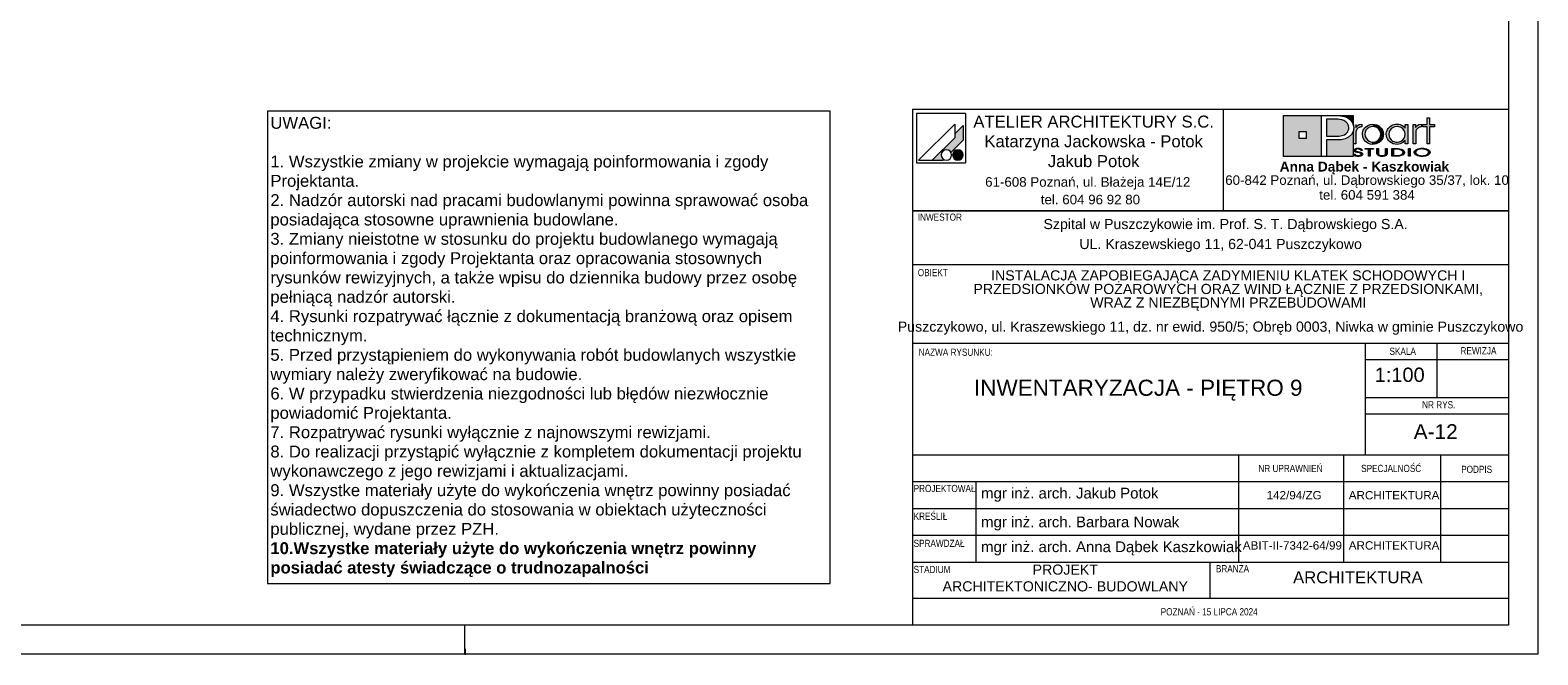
# Paper-space layout 'A-12 INWENTARYZACJA - PIĘTRO 9' of a CAD drawing. Header units: millimetres. Extents: x 0 to 420, y 0 to 297.
# Tile 6 of 10: x 167 to 420, y 0 to 105. Entities that reach past the tile are written whole.
import ezdxf
from ezdxf.xclip import XClip

# ---------------------------------------------------------------- set-up
doc = ezdxf.new("R2010")
doc.units = ezdxf.units.MM
doc.header["$MEASUREMENT"] = 0
doc.header["$XCLIPFRAME"] = 0
doc.layers.add('0_Nr_pióra__2', color=8, linetype='Continuous', lineweight=13)
doc.layers.add('A_Arkusz_Nr_pióra__1', color=7, linetype='Continuous', lineweight=20)
for name, color, linetype, lineweight, true_color in [('0_Nr_pióra__249', 7, 'Continuous', 5, 0x191919), ('A_Arkusz_Nr_pióra__19', 7, 'Continuous', 5, 0x191919), ('A_Arkusz_Nr_pióra__237', 7, 'Continuous', 5, 0x343434), ('A_Arkusz_Nr_pióra__255', 7, 'Continuous', 15, 0x242424)]:
    doc.layers.add(name, color=color, linetype=linetype, lineweight=lineweight, true_color=true_color)
doc.styles.add('STYL_AUTOMATYCZNY_1', font='arial.ttf')
doc.styles.add('STYL_AUTOMATYCZNY_2', font='ARIALN.TTF')
doc.styles.add('STYL_AUTOMATYCZNY_3', font='arial.ttf')

# ---------------------------------------------------------------- blocks, each defined once
blk = doc.blocks.new('Rysunek_3_3', base_point=(-2055.04, -490.62))
at = {"layer": '0_Nr_pióra__2', "color": 8, "linetype": 'Continuous', "lineweight": 13}
for p, q in [((301.32, 91.08), (206.89, 91.08)), ((206.89, 91.08), (206.89, 11.89)), ((301.32, 11.89), (301.32, 91.08)), ((206.89, 11.89), (301.32, 11.89))]:
    blk.add_line(p, q, dxfattribs=at)
at = {"layer": '0_Nr_pióra__2', "color": 8, "linetype": 'Continuous', "lineweight": 13, "insert": (207.39, 90.12), "char_height": 2, "width": 93.4245, "attachment_point": 1, "line_spacing_factor": 0.972584, "style": 'STYL_AUTOMATYCZNY_1'}
blk.add_mtext('\\A1;{\\pql;\\fArial|b0|i0|c238|p0;\\W1.000000;UWAGI:\\P\\pql;\\fArial|b0|i0|c238|p0;\\W1.000000;\\P\\pql;\\fArial|b0|i0|c238|p0;\\W1.000000;1. Wszystkie zmiany w projekcie wymagają poinformowania i zgody Projektanta.\\P\\pql;\\fArial|b0|i0|c238|p0;\\W1.000000;2. Nadzór autorski nad pracami budowlanymi powinna sprawować osoba posiadająca stosowne uprawnienia budowlane.\\P\\pql;\\fArial|b0|i0|c238|p0;\\W1.000000;3. Zmiany nieistotne w stosunku do projektu budowlanego wymagają poinformowania i zgody Projektanta oraz opracowania stosownych rysunków rewizyjnych, a także wpisu do dziennika budowy przez osobę pełniącą nadzór autorski.\\P\\pql;\\fArial|b0|i0|c238|p0;\\W1.000000;4. Rysunki rozpatrywać łącznie z dokumentacją branżową oraz opisem technicznym.\\P\\pql;\\pt3.76365;\\fArial|b0|i0|c238|p0;\\W1.000000;5. Przed przystąpieniem do wykonywania robót budowlanych wszystkie wymiary należy zweryfikować na budowie.\\P\\pql;\\fArial|b0|i0|c238|p0;\\W1.000000;6. W przypadku stwierdzenia niezgodności lub błędów niezwłocznie powiadomić Projektanta.\\P\\pql;\\fArial|b0|i0|c238|p0;\\W1.000000;7. Rozpatrywać rysunki wyłącznie z najnowszymi rewizjami.\\P\\pql;\\fArial|b0|i0|c238|p0;\\W1.000000;8. Do realizacji przystąpić wyłącznie z kompletem dokumentacji projektu wykonawczego z jego rewizjami i aktualizacjami.\\P\\pql;\\fArial|b0|i0|c238|p0;\\W1.000000;9. Wszystke materiały użyte do wykończenia wnętrz powinny posiadać świadectwo dopuszczenia do stosowania w obiektach użyteczności publicznej, wydane przez PZH.\\P\\pql;\\fArial|b1|i0|c238|p0;\\W1.000000;10.Wszystke materiały użyte do wykończenia wnętrz powinny posiadać atesty świadczące o trudnozapalności}', dxfattribs=at)

psp = doc.layouts.new('A-12 INWENTARYZACJA - PIĘTRO 9')

# ---------------------------------------------------------------- hatches: boundary and pattern name
at = {"layer": 'A_Arkusz_Nr_pióra__19', "linetype": 'Continuous', "lineweight": 5, "true_color": 0x191919}
for points in [[(323.6, 88.67), (322.2, 87.26), (322.2, 86.61), (318.43, 82.85), (320.24, 82.85), (320.35, 82.96), (320.22, 83.05), (320.11, 83.16), (320.02, 83.29), (319.96, 83.43), (319.92, 83.58), (319.91, 83.73), (319.92, 83.88), (319.96, 84.03), (320.02, 84.17), (320.11, 84.3), (320.22, 84.4), (320.35, 84.49), (320.49, 84.56), (320.64, 84.6), (320.79, 84.61), (320.94, 84.6), (321.09, 84.56), (321.23, 84.49), (321.36, 84.4), (321.46, 84.3), (321.56, 84.16), (323.6, 86.21), (323.6, 86.51)], [(323.6, 86.21), (323.6, 88.67), (322.2, 87.26), (322.2, 86.61), (318.43, 82.85), (320.24, 82.85), (320.35, 82.96, -1.314777), (321.56, 84.16)], [(389.46, 88.83), (389.02, 88.83), (389.02, 85.58), (389.48, 85.58), (389.49, 87.54, -0.145311), (389.61, 87.99, -0.140329), (390.1, 88.38), (390.45, 88.45), (390.45, 88.88), (390.01, 88.81), (389.68, 88.63), (389.46, 88.34)], [(390.56, 87.22), (390.58, 87.43), (390.63, 87.65), (390.71, 87.86), (390.82, 88.06), (390.95, 88.25), (391.11, 88.41), (391.48, 88.67), (391.88, 88.83), (392.33, 88.89), (392.35, 88.89), (392.33, 88.52), (392.17, 88.51), (392, 88.47), (391.83, 88.41), (391.67, 88.34), (391.53, 88.24), (391.39, 88.13), (391.17, 87.86), (391.04, 87.55), (391, 87.2), (391.04, 86.84), (391.18, 86.52), (391.4, 86.24), (391.68, 86.04), (391.99, 85.91), (392.17, 85.89), (392.15, 85.52), (391.88, 85.55), (391.47, 85.71), (391.11, 85.97), (390.8, 86.33), (390.62, 86.75)], [(392.33, 88.52), (392.68, 88.47), (393, 88.33), (393.29, 88.11), (393.5, 87.85), (393.62, 87.55), (393.67, 87.21), (393.64, 86.96), (394.05, 86.8), (394.07, 86.87), (394.1, 87.2), (394.08, 87.43), (394.03, 87.67), (393.93, 87.91), (393.77, 88.17), (393.56, 88.4), (393.3, 88.6), (393, 88.76), (392.68, 88.85), (392.35, 88.89)], [(400.14, 88.38), (400.05, 88.34), (399.97, 88.29), (399.87, 88.23), (399.76, 88.12), (399.67, 88.01), (399.6, 87.9), (399.56, 87.78), (399.53, 87.63), (399.52, 87.46), (399.52, 85.58), (399.07, 85.58), (399.07, 88.81), (399.5, 88.81), (399.5, 88.34), (399.72, 88.63), (400.05, 88.81), (400.49, 88.88), (400.49, 88.45), (400.36, 88.43), (400.24, 88.41)], [(401.85, 85.58), (401.41, 85.58), (401.41, 88.44), (400.7, 88.44), (400.7, 88.81), (401.41, 88.81), (401.41, 89.94), (401.85, 89.94), (401.85, 88.81), (402.66, 88.81), (402.66, 88.44), (401.85, 88.44)], [(392.86, 85.58), (392.6, 85.52), (392.33, 85.5), (392.15, 85.52), (392.17, 85.89), (392.34, 85.87), (392.69, 85.91), (393, 86.04), (393.28, 86.26), (393.5, 86.53), (393.62, 86.85), (393.64, 86.96), (394.05, 86.8), (393.97, 86.56), (393.8, 86.26), (393.61, 86.03), (393.38, 85.84), (393.12, 85.68)], [(322.36, 84.53), (323.02, 82.9, -0.39153), (321.92, 83.36, -0.418968)], [(322.36, 84.53), (323.02, 82.9, 0.455663), (323.49, 84.15, 0.390402)], [(389.33, 83.87), (389.06, 83.87), (389.08, 83.79), (389.13, 83.71), (389.2, 83.64), (389.28, 83.59), (389.36, 83.56), (389.43, 83.54), (389.48, 83.52), (389.61, 83.49), (389.74, 83.48), (389.82, 83.49), (389.9, 83.48), (390.05, 83.49), (390.24, 83.53), (390.41, 83.6), (390.52, 83.68), (390.59, 83.77), (390.62, 83.87), (390.61, 83.92), (390.58, 83.98), (390.55, 84.03), (390.49, 84.08), (390.44, 84.12), (390.35, 84.16), (390.3, 84.18), (390.2, 84.21), (390.16, 84.22), (390.15, 84.07), (390.19, 84.05), (390.29, 84), (390.34, 83.93), (390.36, 83.86), (390.35, 83.8), (390.31, 83.74), (390.23, 83.68), (390.17, 83.65), (390.11, 83.64), (390.02, 83.61), (389.94, 83.6), (389.87, 83.6), (389.8, 83.6), (389.71, 83.61), (389.63, 83.62), (389.56, 83.64), (389.49, 83.67), (389.45, 83.7), (389.39, 83.74), (389.35, 83.8)], [(390.29, 84.49), (390.55, 84.49), (390.53, 84.59), (390.47, 84.67), (390.35, 84.75), (390.21, 84.81), (390.04, 84.84), (389.85, 84.85), (389.66, 84.84), (389.49, 84.8), (389.34, 84.74), (389.23, 84.67), (389.16, 84.59), (389.14, 84.5), (389.16, 84.4), (389.22, 84.33), (389.32, 84.26), (389.4, 84.22), (389.47, 84.2), (389.53, 84.19), (389.65, 84.16), (389.76, 84.15), (389.88, 84.13), (389.99, 84.11), (390.07, 84.09), (390.15, 84.07), (390.16, 84.22), (390.04, 84.24), (389.88, 84.26), (389.69, 84.3), (389.6, 84.32), (389.52, 84.35), (389.45, 84.39), (389.41, 84.44), (389.4, 84.5), (389.42, 84.57), (389.46, 84.62), (389.54, 84.67), (389.62, 84.7), (389.72, 84.73), (389.81, 84.73), (389.9, 84.73), (389.99, 84.72), (390.07, 84.7), (390.15, 84.67), (390.22, 84.62), (390.27, 84.56)], [(391.85, 83.5), (391.6, 83.5), (391.6, 84.71), (391.02, 84.71), (391.02, 84.83), (392.43, 84.83), (392.43, 84.71), (391.85, 84.71)], [(394.45, 83.6), (394.36, 83.56), (394.25, 83.52), (394.12, 83.5), (393.99, 83.48), (393.86, 83.48), (393.67, 83.49), (393.5, 83.52), (393.34, 83.56), (393.15, 83.67), (393.03, 83.82), (393, 84), (393, 84.83), (393.25, 84.83), (393.25, 84), (393.26, 83.9), (393.31, 83.81), (393.37, 83.74, 0.154269), (393.86, 83.61, 0.149724), (394.34, 83.73), (394.41, 83.81)], [(394.41, 83.81), (394.45, 83.9), (394.46, 84), (394.46, 84.83), (394.72, 84.83), (394.72, 84), (394.7, 83.86), (394.63, 83.74), (394.53, 83.65), (394.45, 83.6)], [(395.76, 83.62), (396.04, 83.62), (396.04, 83.5), (395.51, 83.5), (395.51, 84.83), (396.04, 84.83), (396.04, 84.71), (395.76, 84.71)], [(396.23, 84.83), (396.55, 84.82), (396.75, 84.79), (396.75, 84.66), (396.59, 84.68), (396.38, 84.7), (396.13, 84.71), (396.04, 84.71), (396.04, 84.83)], [(396.74, 83.53), (396.72, 83.53), (396.5, 83.51), (396.25, 83.5), (396.04, 83.5), (396.04, 83.62), (396.13, 83.62), (396.28, 83.62), (396.45, 83.63), (396.53, 83.63), (396.66, 83.65), (396.74, 83.67)], [(397.07, 84.72), (397.23, 84.65), (397.36, 84.58), (397.48, 84.49), (397.57, 84.38), (397.62, 84.27), (397.64, 84.16), (397.61, 84.02), (397.53, 83.89), (397.39, 83.77), (397.25, 83.68), (397.09, 83.62), (396.92, 83.57), (396.74, 83.53), (396.74, 83.67), (396.88, 83.7), (397.07, 83.77), (397.22, 83.87), (397.31, 83.96), (397.37, 84.06), (397.39, 84.17), (397.37, 84.28), (397.3, 84.38), (397.21, 84.47), (397.08, 84.55), (396.93, 84.61), (396.75, 84.66), (396.75, 84.79), (396.83, 84.78)], [(398.57, 83.5), (398.32, 83.5), (398.32, 84.83), (398.57, 84.83)]]:
    psp.add_hatch(color=250, dxfattribs=at).paths.add_polyline_path(points)
at = {"layer": 'A_Arkusz_Nr_pióra__19', "linetype": 'Continuous', "lineweight": 0, "true_color": 0x131313}
h = psp.add_hatch(color=250, dxfattribs=at)
h.paths.add_polyline_path([(377.36, 90.34), (383.71, 90.34), (383.71, 83.46), (377.36, 83.46)])
h.paths.add_polyline_path([(379.96, 87.69), (381.15, 87.69), (381.15, 86.49), (379.96, 86.49)], flags=0)
for points in [[(386.17, 89.71), (385.71, 89.72), (384.53, 89.72), (384.53, 86.86), (386.06, 86.86), (386.69, 86.89), (387.19, 86.98), (387.59, 87.13), (387.79, 87.26), (387.96, 87.42), (388.11, 87.61), (388.21, 87.83), (388.28, 88.05), (388.3, 88.28), (388.24, 88.67), (388.07, 89), (387.78, 89.3), (387.48, 89.48), (387.12, 89.62), (386.71, 89.69), (386.5, 89.71)], [(389.03, 90.34), (389.02, 88.83), (388.99, 88.95), (388.83, 89.25), (388.63, 89.52), (388.39, 89.75), (388.11, 89.94), (387.83, 90.07), (387.54, 90.17), (387.23, 90.25), (386.87, 90.3), (386.07, 90.33), (386.02, 90.34)], [(384.53, 83.46), (389.03, 83.46), (389.03, 87.7), (388.73, 87.14), (388.24, 86.71), (387.69, 86.45), (387.02, 86.29), (386.24, 86.24), (384.53, 86.24)]]:
    psp.add_hatch(color=250, dxfattribs=at).paths.add_polyline_path(points)
at = {"layer": 'A_Arkusz_Nr_pióra__19', "linetype": 'Continuous', "lineweight": 5, "true_color": 0x191919}
h = psp.add_hatch(color=250, dxfattribs=at)
h.paths.add_polyline_path([(397.73, 86.15), (397.36, 85.79), (396.91, 85.57), (396.39, 85.5), (396.06, 85.53), (395.75, 85.61), (395.44, 85.75), (395.18, 85.92), (394.96, 86.14), (394.78, 86.41), (394.66, 86.67), (394.59, 86.93), (394.57, 87.2), (394.58, 87.41), (394.63, 87.61), (394.7, 87.82), (394.79, 88.02), (394.91, 88.19), (395.05, 88.36), (395.24, 88.52), (395.44, 88.65), (395.67, 88.76), (395.91, 88.83), (396.15, 88.87), (396.4, 88.89), (396.67, 88.87), (396.92, 88.81), (397.15, 88.72), (397.37, 88.59), (397.56, 88.43), (397.73, 88.24), (397.73, 88.51), (397.73, 88.81), (398.17, 88.81), (398.17, 87.53), (398.17, 85.58), (397.73, 85.58), (397.73, 85.83)])
h.paths.add_polyline_path([(395.81, 88.38, 0.471077), (395.22, 86.5, 0.494724), (397.4, 86.34, 0.387258), (397.36, 88.1, 0.314042)], flags=0)
h = psp.add_hatch(color=250, dxfattribs=at)
h.paths.add_polyline_path([(400.59, 84.85, 0.130991), (399.56, 84.6, 0.250658), (399.25, 84.17, 0.250617), (399.5, 83.77, 0.141351), (400.59, 83.48, 0.117723), (401.58, 83.7, 0.245905), (401.93, 84.16, 0.237366), (401.68, 84.56, 0.143887)])
h.paths.add_polyline_path([(400.59, 84.73, 0.128597), (399.81, 84.56), (399.72, 84.5), (399.65, 84.45), (399.58, 84.37), (399.54, 84.31), (399.51, 84.24), (399.5, 84.17), (399.53, 84.03), (399.62, 83.91), (399.78, 83.79, 0.126974), (400.59, 83.6, 0.113214), (401.35, 83.76), (401.49, 83.86), (401.58, 83.93), (401.63, 84.01), (401.66, 84.08), (401.67, 84.16), (401.65, 84.26), (401.6, 84.36), (401.52, 84.45), (401.39, 84.55, 0.11716)], flags=0)

# ---------------------------------------------------------------- linework, layer by layer
at = {"layer": '0_Nr_pióra__249', "color": 250, "linetype": 'Continuous', "lineweight": 5, "true_color": 0x191919}
for p, q in [((315.75, 90.68), (315.75, 82.41)), ((324.01, 90.68), (315.75, 90.68)), ((322.2, 88.91), (316.13, 82.85)), ((322.2, 88.91), (322.2, 86.61)), ((323.6, 88.67), (322.2, 87.26)), ((323.6, 88.67), (323.6, 86.51)), ((324.01, 90.68), (324.01, 82.41)), ((377.36, 90.34), (389.03, 90.34)), ((377.36, 83.46), (377.36, 90.34)), ((383.71, 83.46), (383.71, 90.34)), ((383.71, 90.34), (385.99, 90.34)), ((384.53, 89.72), (384.53, 86.86)), ((385.71, 89.72), (384.53, 89.72)), ((386.17, 89.71), (385.71, 89.72)), ((385.99, 90.34), (386.46, 90.33)), ((386.5, 89.71), (386.17, 89.71)), ((386.46, 90.33), (386.87, 90.3)), ((386.71, 89.69), (386.5, 89.71)), ((387.12, 89.62), (386.71, 89.69)), ((386.87, 90.3), (387.23, 90.25)), ((387.48, 89.48), (387.12, 89.62)), ((387.23, 90.25), (387.54, 90.17)), ((387.79, 89.29), (387.48, 89.48)), ((387.54, 90.17), (387.83, 90.07)), ((388.07, 89), (387.79, 89.29)), ((387.83, 90.07), (388.11, 89.94)), ((388.24, 88.67), (388.07, 89)), ((388.11, 89.94), (388.39, 89.75)), ((388.3, 88.28), (388.24, 88.67)), ((388.39, 89.75), (388.63, 89.52)), ((388.63, 89.52), (388.83, 89.25)), ((388.83, 89.25), (388.99, 88.95)), ((388.99, 88.95), (389.08, 88.62)), ((389.03, 90.34), (389.02, 88.81)), ((389.08, 88.62), (389.12, 88.27)), ((389.46, 88.81), (389.46, 88.34)), ((389.46, 88.34), (389.68, 88.63)), ((389.68, 88.63), (390.01, 88.81)), ((390.01, 88.81), (390.45, 88.88)), ((390.45, 88.88), (390.45, 88.45)), ((391.11, 88.41), (391.48, 88.67)), ((391.48, 88.67), (391.88, 88.83)), ((391.88, 88.83), (392.33, 88.89)), ((392.34, 88.52), (392.17, 88.51)), ((392.33, 88.89), (392.67, 88.86)), ((392.68, 88.47), (392.34, 88.52)), ((392.67, 88.86), (393, 88.76)), ((393, 88.76), (393.3, 88.6)), ((393.3, 88.6), (393.56, 88.4)), ((395.05, 88.36), (395.24, 88.52)), ((395.24, 88.52), (395.44, 88.65)), ((395.44, 88.65), (395.67, 88.76)), ((395.67, 88.76), (395.91, 88.83)), ((395.91, 88.83), (396.15, 88.87)), ((396.39, 88.52), (396.03, 88.47)), ((396.15, 88.87), (396.4, 88.89)), ((396.75, 88.47), (396.39, 88.52)), ((396.4, 88.89), (396.67, 88.87)), ((396.67, 88.87), (396.92, 88.81)), ((396.92, 88.81), (397.15, 88.72)), ((397.15, 88.72), (397.37, 88.59)), ((397.37, 88.59), (397.56, 88.43)), ((397.73, 88.24), (397.73, 88.81)), ((397.73, 88.81), (398.17, 88.81)), ((398.17, 88.81), (398.17, 85.58)), ((399.07, 85.58), (399.07, 88.81)), ((399.07, 88.81), (399.5, 88.81)), ((399.5, 88.81), (399.5, 88.34)), ((399.5, 88.34), (399.72, 88.63)), ((399.72, 88.63), (400.05, 88.81)), ((400.05, 88.81), (400.49, 88.88)), ((400.49, 88.88), (400.49, 88.45)), ((400.7, 88.44), (400.7, 88.81)), ((400.7, 88.81), (401.41, 88.81)), ((401.41, 88.81), (401.41, 89.94)), ((401.41, 89.94), (401.85, 89.94)), ((401.85, 89.94), (401.85, 88.81)), ((401.85, 88.81), (402.66, 88.81)), ((402.66, 88.81), (402.66, 88.44)), ((322.2, 86.61), (318.43, 82.85)), ((323.6, 86.21), (321.56, 84.16)), ((323.6, 86.51), (323.6, 86.21)), ((379.96, 87.69), (381.15, 87.69)), ((379.96, 87.69), (381.15, 87.69)), ((379.96, 86.49), (379.96, 87.69)), ((381.15, 86.49), (379.96, 86.49)), ((381.15, 87.69), (381.15, 86.49)), ((381.15, 87.69), (381.15, 86.49)), ((384.53, 86.86), (386.06, 86.86)), ((384.53, 86.24), (384.53, 83.46)), ((386.19, 86.24), (384.53, 86.24)), ((386.06, 86.86), (386.69, 86.89)), ((387, 86.29), (386.19, 86.24)), ((386.69, 86.89), (387.19, 86.98)), ((387.69, 86.45), (387, 86.29)), ((387.19, 86.98), (387.59, 87.13)), ((387.59, 87.13), (387.79, 87.26)), ((388.24, 86.71), (387.69, 86.45)), ((387.79, 87.26), (387.96, 87.42)), ((387.96, 87.42), (388.11, 87.61)), ((388.11, 87.61), (388.21, 87.83)), ((388.21, 87.83), (388.28, 88.05)), ((388.73, 87.14), (388.24, 86.71)), ((388.28, 88.05), (388.3, 88.28)), ((389.02, 87.66), (388.73, 87.14)), ((389.12, 88.27), (389.02, 87.66)), ((389.03, 87.67), (389.03, 83.46)), ((389.49, 87.63), (389.48, 87.46)), ((389.48, 87.46), (389.48, 85.58)), ((389.52, 87.78), (389.49, 87.63)), ((389.56, 87.9), (389.52, 87.78)), ((389.63, 88.01), (389.56, 87.9)), ((389.72, 88.12), (389.63, 88.01)), ((389.83, 88.23), (389.72, 88.12)), ((389.92, 88.29), (389.83, 88.23)), ((390.01, 88.34), (389.92, 88.29)), ((390.1, 88.38), (390.01, 88.34)), ((390.2, 88.41), (390.1, 88.38)), ((390.32, 88.43), (390.2, 88.41)), ((390.45, 88.45), (390.32, 88.43)), ((390.56, 87.22), (390.58, 87.43)), ((390.62, 86.75), (390.56, 87.22)), ((390.58, 87.43), (390.63, 87.65)), ((390.8, 86.33), (390.62, 86.75)), ((390.63, 87.65), (390.71, 87.86)), ((390.71, 87.86), (390.82, 88.06)), ((391.11, 85.97), (390.8, 86.33)), ((390.82, 88.06), (390.95, 88.25)), ((390.95, 88.25), (391.11, 88.41)), ((391.04, 87.55), (391, 87.2)), ((391, 87.2), (391.04, 86.84)), ((391.17, 87.86), (391.04, 87.55)), ((391.04, 86.84), (391.18, 86.52)), ((391.39, 88.13), (391.17, 87.86)), ((391.18, 86.52), (391.4, 86.24)), ((391.53, 88.24), (391.39, 88.13)), ((391.4, 86.24), (391.68, 86.04)), ((391.67, 88.34), (391.53, 88.24)), ((391.83, 88.41), (391.67, 88.34)), ((391.68, 86.04), (391.99, 85.91)), ((392, 88.47), (391.83, 88.41)), ((392.17, 88.51), (392, 88.47)), ((393, 88.33), (392.68, 88.47)), ((392.69, 85.91), (393, 86.04)), ((393.29, 88.11), (393, 88.33)), ((393, 86.04), (393.28, 86.26)), ((393.28, 86.26), (393.5, 86.53)), ((393.5, 87.85), (393.29, 88.11)), ((393.61, 86.03), (393.38, 85.84)), ((393.62, 87.55), (393.5, 87.85)), ((393.5, 86.53), (393.62, 86.85)), ((393.56, 88.4), (393.77, 88.17)), ((393.8, 86.26), (393.61, 86.03)), ((393.67, 87.21), (393.62, 87.55)), ((393.62, 86.85), (393.67, 87.21)), ((393.77, 88.17), (393.94, 87.9)), ((393.97, 86.56), (393.8, 86.26)), ((393.94, 87.9), (394.03, 87.67)), ((394.07, 86.87), (393.97, 86.56)), ((394.03, 87.67), (394.08, 87.43)), ((394.1, 87.2), (394.07, 86.87)), ((394.08, 87.43), (394.1, 87.2)), ((394.57, 87.2), (394.58, 87.41)), ((394.59, 86.93), (394.57, 87.2)), ((394.58, 87.41), (394.63, 87.61)), ((394.66, 86.67), (394.59, 86.93)), ((394.63, 87.61), (394.7, 87.82)), ((394.78, 86.41), (394.66, 86.67)), ((394.7, 87.82), (394.79, 88.02)), ((394.96, 86.14), (394.78, 86.41)), ((394.79, 88.02), (394.91, 88.19)), ((394.91, 88.19), (395.05, 88.36)), ((395.18, 85.92), (394.96, 86.14)), ((395.05, 87.55), (395.01, 87.22)), ((395.01, 87.22), (395.05, 86.87)), ((395.19, 87.85), (395.05, 87.55)), ((395.05, 86.87), (395.18, 86.55)), ((395.18, 86.55), (395.4, 86.28)), ((395.41, 88.12), (395.19, 87.85)), ((395.4, 86.28), (395.53, 86.16)), ((395.71, 88.34), (395.41, 88.12)), ((395.53, 86.16), (395.68, 86.06)), ((395.68, 86.06), (395.85, 85.98)), ((396.03, 88.47), (395.71, 88.34)), ((396.74, 85.91), (397.06, 86.05)), ((397.06, 88.34), (396.75, 88.47)), ((397.34, 88.12), (397.06, 88.34)), ((397.06, 86.05), (397.34, 86.26)), ((397.56, 87.85), (397.34, 88.12)), ((397.34, 86.26), (397.56, 86.54)), ((397.73, 86.15), (397.36, 85.79)), ((397.56, 88.43), (397.73, 88.24)), ((397.69, 87.54), (397.56, 87.85)), ((397.56, 86.54), (397.69, 86.85)), ((397.73, 87.19), (397.69, 87.54)), ((397.69, 86.85), (397.73, 87.19)), ((397.73, 85.58), (397.73, 86.15)), ((399.53, 87.63), (399.52, 87.46)), ((399.52, 87.46), (399.52, 85.58)), ((399.56, 87.78), (399.53, 87.63)), ((399.6, 87.9), (399.56, 87.78)), ((399.67, 88.01), (399.6, 87.9)), ((399.76, 88.12), (399.67, 88.01)), ((399.87, 88.23), (399.76, 88.12)), ((399.97, 88.29), (399.87, 88.23)), ((400.05, 88.34), (399.97, 88.29)), ((400.14, 88.38), (400.05, 88.34)), ((400.24, 88.41), (400.14, 88.38)), ((400.36, 88.43), (400.24, 88.41)), ((400.49, 88.45), (400.36, 88.43)), ((401.41, 88.44), (400.7, 88.44)), ((401.41, 85.58), (401.41, 88.44)), ((402.66, 88.44), (401.85, 88.44)), ((401.85, 88.44), (401.85, 85.58)), ((389.03, 83.46), (377.36, 83.46)), ((384.53, 83.46), (383.71, 83.46)), ((389.48, 85.58), (389.02, 85.58)), ((389.08, 83.79), (389.06, 83.87)), ((389.06, 83.87), (389.33, 83.87)), ((389.13, 83.71), (389.08, 83.79)), ((389.2, 83.64), (389.13, 83.71)), ((389.14, 84.5), (389.16, 84.59)), ((389.16, 84.4), (389.14, 84.5)), ((389.16, 84.59), (389.23, 84.67)), ((389.22, 84.33), (389.16, 84.4)), ((389.28, 83.59), (389.2, 83.64)), ((389.32, 84.26), (389.22, 84.33)), ((389.23, 84.67), (389.34, 84.74)), ((389.37, 83.55), (389.28, 83.59)), ((389.37, 84.23), (389.32, 84.26)), ((389.33, 83.87), (389.35, 83.8)), ((389.34, 84.74), (389.49, 84.8)), ((389.35, 83.8), (389.39, 83.74)), ((389.43, 84.21), (389.37, 84.23)), ((389.48, 83.52), (389.37, 83.55)), ((389.39, 83.74), (389.45, 83.7)), ((389.41, 84.56), (389.4, 84.5)), ((389.4, 84.5), (389.41, 84.44)), ((389.46, 84.62), (389.41, 84.56)), ((389.41, 84.44), (389.45, 84.39)), ((389.5, 84.19), (389.43, 84.21)), ((389.45, 84.39), (389.52, 84.35)), ((389.45, 83.7), (389.5, 83.67)), ((389.54, 84.67), (389.46, 84.62)), ((389.59, 83.5), (389.48, 83.52)), ((389.49, 84.8), (389.66, 84.84)), ((389.58, 84.18), (389.5, 84.19)), ((389.5, 83.67), (389.56, 83.64)), ((389.52, 84.35), (389.6, 84.32)), ((389.62, 84.7), (389.54, 84.67)), ((389.56, 83.64), (389.63, 83.62)), ((389.68, 84.16), (389.58, 84.18)), ((389.72, 83.48), (389.59, 83.5)), ((389.6, 84.32), (389.73, 84.29)), ((389.72, 84.73), (389.62, 84.7)), ((389.63, 83.62), (389.7, 83.61)), ((389.66, 84.84), (389.85, 84.85)), ((389.8, 84.14), (389.68, 84.16)), ((389.7, 83.61), (389.77, 83.6)), ((389.83, 84.73), (389.72, 84.73)), ((389.84, 83.48), (389.72, 83.48)), ((389.73, 84.29), (389.89, 84.26)), ((389.77, 83.6), (389.85, 83.6)), ((389.96, 84.12), (389.8, 84.14)), ((389.95, 84.72), (389.83, 84.73)), ((390.05, 83.49), (389.84, 83.48)), ((389.85, 84.85), (390.04, 84.84)), ((389.85, 83.6), (389.92, 83.6)), ((389.89, 84.26), (390.03, 84.24)), ((389.92, 83.6), (389.98, 83.61)), ((390.06, 84.7), (389.95, 84.72)), ((390.09, 84.09), (389.96, 84.12)), ((389.98, 83.61), (390.05, 83.62)), ((390.03, 84.24), (390.13, 84.22)), ((390.04, 84.84), (390.21, 84.81)), ((390.05, 83.62), (390.12, 83.64)), ((390.24, 83.53), (390.05, 83.49)), ((390.15, 84.67), (390.06, 84.7)), ((390.19, 84.05), (390.09, 84.09)), ((390.12, 83.64), (390.18, 83.66)), ((390.13, 84.22), (390.2, 84.21)), ((390.22, 84.62), (390.15, 84.67)), ((390.18, 83.66), (390.23, 83.68)), ((390.29, 84), (390.19, 84.05)), ((390.2, 84.21), (390.25, 84.2)), ((390.21, 84.81), (390.35, 84.75)), ((390.27, 84.56), (390.22, 84.62)), ((390.23, 83.68), (390.3, 83.74)), ((390.41, 83.6), (390.24, 83.53)), ((390.25, 84.2), (390.31, 84.18)), ((390.29, 84.49), (390.27, 84.56)), ((390.55, 84.49), (390.29, 84.49)), ((390.34, 83.93), (390.29, 84)), ((390.3, 83.74), (390.35, 83.8)), ((390.31, 84.18), (390.36, 84.16)), ((390.36, 83.86), (390.34, 83.93)), ((390.35, 84.75), (390.47, 84.67)), ((390.35, 83.8), (390.36, 83.86)), ((390.36, 84.16), (390.44, 84.12)), ((390.52, 83.68), (390.41, 83.6)), ((390.44, 84.12), (390.5, 84.08)), ((390.47, 84.67), (390.53, 84.59)), ((390.5, 84.08), (390.55, 84.03)), ((390.59, 83.77), (390.52, 83.68)), ((390.53, 84.59), (390.55, 84.49)), ((390.55, 84.03), (390.59, 83.98)), ((390.59, 83.98), (390.61, 83.92)), ((390.62, 83.87), (390.59, 83.77)), ((390.61, 83.92), (390.62, 83.87)), ((391.02, 84.71), (391.02, 84.83)), ((391.02, 84.83), (392.43, 84.83)), ((391.6, 84.71), (391.02, 84.71)), ((391.47, 85.71), (391.11, 85.97)), ((391.88, 85.55), (391.47, 85.71)), ((391.6, 83.5), (391.6, 84.71)), ((391.85, 83.5), (391.6, 83.5)), ((392.43, 84.71), (391.85, 84.71)), ((391.85, 84.71), (391.85, 83.5)), ((392.33, 85.5), (391.88, 85.55)), ((391.99, 85.91), (392.34, 85.87)), ((392.6, 85.52), (392.33, 85.5)), ((392.34, 85.87), (392.69, 85.91)), ((392.43, 84.83), (392.43, 84.71)), ((392.86, 85.58), (392.6, 85.52)), ((393.12, 85.68), (392.86, 85.58)), ((393, 84.83), (393.25, 84.83)), ((393, 84), (393, 84.83)), ((393.03, 83.82), (393, 84)), ((393.15, 83.67), (393.03, 83.82)), ((393.38, 85.84), (393.12, 85.68)), ((393.34, 83.56), (393.15, 83.67)), ((393.25, 84.83), (393.25, 84)), ((393.25, 84), (393.26, 83.9)), ((393.26, 83.9), (393.31, 83.81)), ((393.31, 83.81), (393.38, 83.73)), ((393.5, 83.52), (393.34, 83.56)), ((393.38, 83.73), (393.43, 83.7)), ((393.43, 83.7), (393.5, 83.67)), ((393.5, 83.67), (393.58, 83.64)), ((393.67, 83.49), (393.5, 83.52)), ((393.58, 83.64), (393.67, 83.62)), ((393.67, 83.62), (393.76, 83.61)), ((393.86, 83.48), (393.67, 83.49)), ((393.76, 83.61), (393.86, 83.61)), ((393.86, 83.61), (393.95, 83.61)), ((393.99, 83.48), (393.86, 83.48)), ((393.95, 83.61), (394.04, 83.62)), ((394.12, 83.5), (393.99, 83.48)), ((394.04, 83.62), (394.13, 83.64)), ((394.25, 83.52), (394.12, 83.5)), ((394.13, 83.64), (394.21, 83.67)), ((394.21, 83.67), (394.28, 83.7)), ((394.36, 83.56), (394.25, 83.52)), ((394.28, 83.7), (394.34, 83.73)), ((394.34, 83.73), (394.41, 83.81)), ((394.45, 83.6), (394.36, 83.56)), ((394.41, 83.81), (394.45, 83.9)), ((394.45, 83.9), (394.46, 84)), ((394.53, 83.65), (394.45, 83.6)), ((394.46, 84), (394.46, 84.83)), ((394.46, 84.83), (394.72, 84.83)), ((394.63, 83.74), (394.53, 83.65)), ((394.7, 83.86), (394.63, 83.74)), ((394.72, 84), (394.7, 83.86)), ((394.72, 84.83), (394.72, 84)), ((395.44, 85.75), (395.18, 85.92)), ((395.75, 85.61), (395.44, 85.75)), ((395.51, 83.5), (395.51, 84.83)), ((395.51, 84.83), (396.04, 84.83)), ((395.51, 83.5), (395.51, 84.83)), ((395.51, 84.83), (396.23, 84.83)), ((396.04, 83.5), (395.51, 83.5)), ((396.25, 83.5), (395.51, 83.5)), ((396.06, 85.53), (395.75, 85.61)), ((396.04, 84.71), (395.76, 84.71)), ((395.76, 84.71), (395.76, 83.62)), ((396.13, 84.71), (395.76, 84.71)), ((395.76, 84.71), (395.76, 83.62)), ((395.76, 83.62), (396.04, 83.62)), ((395.76, 83.62), (396.13, 83.62)), ((395.85, 85.98), (396.03, 85.92)), ((396.03, 85.92), (396.21, 85.88)), ((396.04, 84.83), (396.04, 84.71)), ((396.04, 83.62), (396.04, 83.5)), ((396.39, 85.5), (396.06, 85.53)), ((396.38, 84.7), (396.13, 84.71)), ((396.13, 83.62), (396.35, 83.62)), ((396.21, 85.88), (396.39, 85.87)), ((396.23, 84.83), (396.55, 84.82)), ((396.5, 83.51), (396.25, 83.5)), ((396.35, 83.62), (396.53, 83.63)), ((396.59, 84.68), (396.38, 84.7)), ((396.39, 85.87), (396.74, 85.91)), ((396.91, 85.57), (396.39, 85.5)), ((396.72, 83.53), (396.5, 83.51)), ((396.53, 83.63), (396.68, 83.65)), ((396.55, 84.82), (396.83, 84.78)), ((396.77, 84.65), (396.59, 84.68)), ((396.68, 83.65), (396.89, 83.7)), ((396.92, 83.57), (396.72, 83.53)), ((396.93, 84.61), (396.77, 84.65)), ((396.83, 84.78), (397.07, 84.72)), ((396.89, 83.7), (397.07, 83.77)), ((397.36, 85.79), (396.91, 85.57)), ((397.09, 83.62), (396.92, 83.57)), ((397.07, 84.55), (396.93, 84.61)), ((397.07, 84.72), (397.23, 84.65)), ((397.2, 84.48), (397.07, 84.55)), ((397.07, 83.77), (397.22, 83.87)), ((397.25, 83.68), (397.09, 83.62)), ((397.3, 84.38), (397.2, 84.48)), ((397.22, 83.87), (397.31, 83.96)), ((397.23, 84.65), (397.36, 84.58)), ((397.39, 83.77), (397.25, 83.68)), ((397.37, 84.28), (397.3, 84.38)), ((397.31, 83.96), (397.37, 84.06)), ((397.36, 84.58), (397.48, 84.49)), ((397.39, 84.17), (397.37, 84.28)), ((397.37, 84.06), (397.39, 84.17)), ((397.53, 83.89), (397.39, 83.77)), ((397.48, 84.49), (397.57, 84.38)), ((397.61, 84.02), (397.53, 83.89)), ((397.57, 84.38), (397.62, 84.27)), ((397.64, 84.16), (397.61, 84.02)), ((397.62, 84.27), (397.64, 84.16)), ((398.17, 85.58), (397.73, 85.58)), ((398.32, 83.5), (398.32, 84.83)), ((398.32, 84.83), (398.57, 84.83)), ((398.32, 83.5), (398.32, 84.83)), ((398.32, 84.83), (398.57, 84.83)), ((398.57, 83.5), (398.32, 83.5)), ((398.57, 83.5), (398.32, 83.5)), ((398.57, 84.83), (398.57, 83.5)), ((398.57, 84.83), (398.57, 83.5)), ((399.52, 85.58), (399.07, 85.58)), ((399.25, 84.17), (399.27, 84.29)), ((399.26, 84.07), (399.25, 84.17)), ((399.31, 83.97), (399.26, 84.07)), ((399.27, 84.29), (399.33, 84.39)), ((399.38, 83.87), (399.31, 83.97)), ((399.33, 84.39), (399.42, 84.5)), ((399.5, 83.77), (399.38, 83.87)), ((399.42, 84.5), (399.56, 84.6)), ((399.51, 84.24), (399.5, 84.17)), ((399.5, 84.17), (399.53, 84.03)), ((399.65, 83.67), (399.5, 83.77)), ((399.54, 84.31), (399.51, 84.24)), ((399.53, 84.03), (399.62, 83.91)), ((399.58, 84.37), (399.54, 84.31)), ((399.56, 84.6), (399.73, 84.69)), ((399.64, 84.44), (399.58, 84.37)), ((399.62, 83.91), (399.77, 83.79)), ((399.72, 84.5), (399.64, 84.44)), ((399.84, 83.6), (399.65, 83.67)), ((399.81, 84.56), (399.72, 84.5)), ((399.73, 84.69), (399.93, 84.76)), ((399.77, 83.79), (399.88, 83.74)), ((400.04, 84.66), (399.81, 84.56)), ((400.07, 83.53), (399.84, 83.6)), ((399.88, 83.74), (400, 83.69)), ((399.93, 84.76), (400.14, 84.81)), ((400, 83.69), (400.13, 83.65)), ((400.3, 84.71), (400.04, 84.66)), ((400.33, 83.49), (400.07, 83.53)), ((400.13, 83.65), (400.28, 83.62)), ((400.14, 84.81), (400.35, 84.84)), ((400.28, 83.62), (400.43, 83.6)), ((400.59, 84.73), (400.3, 84.71)), ((400.59, 83.48), (400.33, 83.49)), ((400.35, 84.84), (400.59, 84.85)), ((400.43, 83.6), (400.59, 83.6)), ((400.59, 84.85), (400.85, 84.84)), ((400.76, 84.72), (400.59, 84.73)), ((400.59, 83.6), (400.81, 83.61)), ((400.78, 83.48), (400.59, 83.48)), ((400.93, 84.7), (400.76, 84.72)), ((400.97, 83.51), (400.78, 83.48)), ((400.81, 83.61), (401.01, 83.64)), ((400.85, 84.84), (401.1, 84.8)), ((401.09, 84.67), (400.93, 84.7)), ((401.15, 83.54), (400.97, 83.51)), ((401.01, 83.64), (401.2, 83.7)), ((401.26, 84.61), (401.09, 84.67)), ((401.1, 84.8), (401.34, 84.73)), ((401.31, 83.59), (401.15, 83.54)), ((401.2, 83.7), (401.35, 83.76)), ((401.4, 84.54), (401.26, 84.61)), ((401.45, 83.64), (401.31, 83.59)), ((401.34, 84.73), (401.53, 84.65)), ((401.35, 83.76), (401.48, 83.84)), ((401.52, 84.45), (401.4, 84.54)), ((401.85, 85.58), (401.41, 85.58)), ((401.58, 83.7), (401.45, 83.64)), ((401.48, 83.84), (401.58, 83.93)), ((401.6, 84.36), (401.52, 84.45)), ((401.53, 84.65), (401.68, 84.56)), ((401.58, 83.93), (401.63, 84.01)), ((401.77, 83.84), (401.58, 83.7)), ((401.65, 84.26), (401.6, 84.36)), ((401.63, 84.01), (401.66, 84.08)), ((401.67, 84.16), (401.65, 84.26)), ((401.66, 84.08), (401.67, 84.16)), ((401.68, 84.56), (401.8, 84.45)), ((401.89, 84), (401.77, 83.84)), ((401.8, 84.45), (401.87, 84.36)), ((401.87, 84.36), (401.91, 84.27)), ((401.93, 84.16), (401.89, 84)), ((401.91, 84.27), (401.93, 84.16)), ((315.75, 82.41), (324.01, 82.41)), ((316.13, 82.85), (320.24, 82.85)), ((320.35, 82.96), (320.24, 82.85))]:
    psp.add_line(p, q, dxfattribs=at)
for centre, start, end in [((320.79, 83.73), 0, 180), ((320.79, 83.73), 180, 0), ((322.72, 83.73), 0, 180), ((322.72, 83.73), 180, 0)]:
    psp.add_arc(centre, 0.882, start, end, dxfattribs=at)
at = {"layer": 'A_Arkusz_Nr_pióra__1', "color": 7, "linetype": 'Continuous', "lineweight": 20}
for p, q in [((415.1, 292.1), (415.1, 4.9)), ((415.1, 4.9), (29.9, 4.9))]:
    psp.add_line(p, q, dxfattribs=at)
at = {"layer": 'A_Arkusz_Nr_pióra__1', "color": 7, "linetype": 'Continuous', "lineweight": 20, "flags": 128}
psp.add_lwpolyline([(0, 297), (420, 297), (420, 0), (0, 0)], close=True, dxfattribs=at)
at = {"layer": 'A_Arkusz_Nr_pióra__237', "color": 250, "linetype": 'Continuous', "lineweight": 5, "true_color": 0x343434}
for p, q in [((240, 0), (240, 4.9)), ((240.1, -0.1), (240.1, 0.9))]:
    psp.add_line(p, q, dxfattribs=at)
at = {"layer": 'A_Arkusz_Nr_pióra__255', "color": 250, "linetype": 'Continuous', "lineweight": 15, "true_color": 0x242424}
for p, q in [((315.1, 91.43), (415.1, 91.43)), ((315.1, 91.43), (315.1, 74.35)), ((367.22, 91.43), (367.22, 74.35)), ((315.1, 74.35), (415.1, 74.35)), ((315.1, 74.35), (315.1, 4.9)), ((415.1, 74.35), (315.1, 74.35)), ((315.1, 65.35), (415.1, 65.35)), ((315.1, 52.15), (415.1, 52.15)), ((391.1, 33.46), (391.1, 52.15)), ((403.1, 43.06), (403.1, 52.15)), ((391.1, 49.43), (415.1, 49.43)), ((391.1, 43.06), (415.1, 43.06)), ((391.1, 40.34), (415.1, 40.34)), ((315.1, 33.46), (415.1, 33.46)), ((369.85, 15.46), (369.85, 33.46)), ((387.43, 15.46), (387.43, 33.46)), ((403.75, 15.46), (403.75, 33.46)), ((315.1, 28.96), (415.1, 28.96)), ((325.8, 15.46), (325.8, 28.96)), ((315.1, 24.46), (415.1, 24.46)), ((315.1, 19.96), (415.1, 19.96)), ((325.8, 19.96), (415.1, 19.96)), ((315.1, 15.46), (414.96, 15.46)), ((329.1, 15.46), (415.1, 15.46)), ((364.96, 15.46), (364.96, 9.4)), ((315.1, 9.4), (415.1, 9.4)), ((315.1, 9.4), (415.1, 9.4))]:
    psp.add_line(p, q, dxfattribs=at)

# ---------------------------------------------------------------- block references
at = {"color": 37, "linetype": 'Continuous', "lineweight": 5, "true_color": 0x656532}
ref = psp.add_blockref('Rysunek_3_3', (-2055.04, -490.62), dxfattribs=at)
XClip(ref).set_block_clipping_path([(205.5296383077, 10.6200444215), (302.946549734, 92.6156057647)])

# ---------------------------------------------------------------- texts
at = {"layer": 'A_Arkusz_Nr_pióra__19', "color": 250, "linetype": 'Continuous', "lineweight": 5, "true_color": 0x191919, "attachment_point": 5}
for s, insert, char_height, style in [('\\A1;{\\pqc;\\fArial|b0|i0|c238|p0;\\W1.000000;ATELIER ARCHITEKTURY S.C.}', (345.49, 89.31), 1.9999, 'STYL_AUTOMATYCZNY_1'), ('\\A1;{\\pqc;\\fArial|b0|i0|c238|p0;\\W1.000000;Katarzyna Jackowska - Potok}', (345.49, 85.72), 1.9999, 'STYL_AUTOMATYCZNY_1'), ('\\A1;{\\pqc;\\fArial|b0|i0|c238|p0;\\W1.000000;Jakub Potok}', (345.49, 82.68), 1.9999, 'STYL_AUTOMATYCZNY_1'), ('\\A1;{\\pqc;\\fArial|b1|i0|c238|p0;\\W1.000000;Anna Dąbek - Kaszkowiak}', (390.91, 81.53), 1.6499, 'STYL_AUTOMATYCZNY_3'), ('\\A1;{\\pqc;\\fArial|b0|i0|c238|p0;\\W1.000000;61-608 Poznań, ul. Błażeja 14E/12}', (344.5, 78.96), 1.5999, 'STYL_AUTOMATYCZNY_1'), ('\\A1;{\\pqc;\\fArial|b0|i0|c238|p0;\\W1.000000;tel. 604 96 92 80}', (344.95, 76.24), 1.5999, 'STYL_AUTOMATYCZNY_1')]:
    psp.add_mtext(s, dxfattribs=dict(at, insert=insert, char_height=char_height, style=style))
at = {"layer": 'A_Arkusz_Nr_pióra__19', "color": 250, "linetype": 'Continuous', "lineweight": 5, "true_color": 0x191919, "insert": (391.35, 78.26), "char_height": 1.59993, "attachment_point": 5, "line_spacing_factor": 0.931904, "style": 'STYL_AUTOMATYCZNY_1'}
psp.add_mtext('\\A1;{\\pqc;\\fArial|b0|i0|c238|p0;\\W1.000000;6\\fArial|b0|i0|c238|p0;\\W1.000000;0\\fArial|b0|i0|c238|p0;\\W1.000000;-\\fArial|b0|i0|c238|p0;\\W1.000000;842\\fArial|b0|i0|c238|p0;\\W1.000000; Poznań, ul. Dąbrowskiego \\fArial|b0|i0|c238|p0;\\W1.000000;35/37, lok. 10\\P\\pqc;\\fArial|b0|i0|c238|p0;\\W1.000000;tel. 604 591 384}', dxfattribs=at)
at = {"layer": 'A_Arkusz_Nr_pióra__255', "color": 250, "linetype": 'Continuous', "lineweight": 15, "true_color": 0x242424}
for s, insert, char_height, attachment_point, style in [('\\A1;{\\pql;\\fArial Narrow|b0|i0|c238|p0;\\W1.000000;INWESTOR}', (315.99, 73.29), 1.2, 4, 'STYL_AUTOMATYCZNY_2'), ('\\A1;{\\pql;\\fArial|b0|i0|c238|p0;\\W1.000000;Szpital w Puszczykowie im. Prof. S. T. Dąbrowskiego S.A.}', (337.07, 71.89), 1.7, 4, 'STYL_AUTOMATYCZNY_1'), ('\\A1;{\\pqc;\\fArial|b0|i0|c238|p0;\\W1.000000;UL. Kraszewskiego 11, 62-041 Puszczykowo}', (366.79, 68.54), 1.7, 5, 'STYL_AUTOMATYCZNY_1'), ('\\A1;{\\pql;\\fArial Narrow|b0|i0|c238|p0;\\W1.000000;OBIEKT}', (315.99, 63.99), 1.2, 4, 'STYL_AUTOMATYCZNY_2'), ('\\A1;{\\pql;\\fArial Narrow|b0|i0|c238|p0;\\W1.000000;NAZWA RYSUNKU:}', (316.14, 50.64), 1.2, 4, 'STYL_AUTOMATYCZNY_2'), ('\\A1;{\\pql;\\fArial Narrow|b0|i0|c238|p0;\\W1.000000;SKALA}', (395.12, 50.8), 1.2, 4, 'STYL_AUTOMATYCZNY_2'), ('\\A1;{\\pql;\\fArial Narrow|b0|i0|c238|p0;\\W1.000000;REWIZJA}', (407.03, 50.89), 1.2, 4, 'STYL_AUTOMATYCZNY_2'), ('\\A1;{\\pql;\\fArial|b0|i0|c238|p0;\\W1.000000;1:100}', (392.63, 46.85), 2.3999, 4, 'STYL_AUTOMATYCZNY_1'), ('\\A1;{\\pqc;\\fArial|b0|i0|c238|p0;\\W1.000000;INWENTARYZACJA - PIĘTRO 9}', (352.97, 44.28), 2.7, 5, 'STYL_AUTOMATYCZNY_1'), ('\\A1;{\\pql;\\fArial Narrow|b0|i0|c238|p0;\\W1.000000;NR RYS.}', (400.59, 41.83), 1.2, 4, 'STYL_AUTOMATYCZNY_2'), ('\\A1;{\\pqc;\\fArial|b0|i0|c238|p0;\\W1.000000;A-12}', (402.87, 37.33), 2.5, 5, 'STYL_AUTOMATYCZNY_1'), ('\\A1;{\\pql;\\fArial Narrow|b0|i0|c238|p0;\\W1.000000;NR UPRAWNIEŃ}', (373.12, 31.15), 1.2, 4, 'STYL_AUTOMATYCZNY_2'), ('\\A1;{\\pql;\\fArial Narrow|b0|i0|c238|p0;\\W1.000000;SPECJALNOŚĆ}', (390.36, 31.15), 1.2, 4, 'STYL_AUTOMATYCZNY_2'), ('\\A1;{\\pql;\\fArial Narrow|b0|i0|c238|p0;\\W1.000000;PODPIS}', (407.14, 31), 1.2, 4, 'STYL_AUTOMATYCZNY_2'), ('\\A1;{\\pql;\\fArial Narrow|b0|i0|c238|p0;\\W1.000000;PROJEKTOWAŁ}', (315.29, 27.79), 1.2, 4, 'STYL_AUTOMATYCZNY_2'), ('\\A1;{\\pql;\\fArial|b0|i0|c238|p0;\\W1.000000;mgr inż. arch. Jakub Potok}', (326.6, 26.75), 1.7999, 4, 'STYL_AUTOMATYCZNY_1'), ('\\A1;{\\pql;\\fArial|b0|i0|c238|p0;\\W1.000000;142/94/ZG}', (374.5, 26.66), 1.4, 4, 'STYL_AUTOMATYCZNY_1'), ('\\A1;{\\pql;\\fArial|b0|i0|c238|p0;\\W1.000000;ARCHITEKTURA}', (388.28, 26.66), 1.4, 4, 'STYL_AUTOMATYCZNY_1'), ('\\A1;{\\pql;\\fArial Narrow|b0|i0|c238|p0;\\W1.000000;KREŚLIŁ}', (315.29, 23.13), 1.2, 4, 'STYL_AUTOMATYCZNY_2'), ('\\A1;{\\pql;\\fArial|b0|i0|c238|p0;\\W1.000000;mgr inż. arch. Barbara Nowak}', (326.6, 21.92), 1.7999, 4, 'STYL_AUTOMATYCZNY_1'), ('\\A1;{\\pql;\\fArial Narrow|b0|i0|c238|p0;\\W1.000000;SPRAWDZAŁ}', (315.29, 18.59), 1.2, 4, 'STYL_AUTOMATYCZNY_2'), ('\\A1;{\\pql;\\fArial|b0|i0|c238|p0;\\W1.000000;mgr inż. arch. Anna Dąbek Kaszkowiak }', (326.6, 17.75), 1.7999, 4, 'STYL_AUTOMATYCZNY_1'), ('\\A1;{\\pql;\\fArial|b0|i0|c238|p0;\\W1.000000;ABIT-II-7342-64/99}', (370.51, 18.24), 1.4, 4, 'STYL_AUTOMATYCZNY_1'), ('\\A1;{\\pql;\\fArial|b0|i0|c238|p0;\\W1.000000;ARCHITEKTURA}', (388.28, 18.24), 1.4, 4, 'STYL_AUTOMATYCZNY_1'), ('\\A1;{\\pql;\\fArial Narrow|b0|i0|c238|p0;\\W1.000000;BRANŻA}', (365.99, 14.34), 1.2, 4, 'STYL_AUTOMATYCZNY_2'), ('\\A1;{\\pql;\\fArial Narrow|b0|i0|c238|p0;\\W1.000000;STADIUM}', (315.29, 14.21), 1.2, 4, 'STYL_AUTOMATYCZNY_2'), ('\\A1;{\\pqc;\\fArial|b0|i0|c238|p0;\\W1.000000;ARCHITEKTURA}', (389.81, 12.88), 2, 5, 'STYL_AUTOMATYCZNY_1'), ('\\A1;{\\pql;\\fArial Narrow|b0|i0|c238|p0;\\W1.000000;POZNAŃ - 15 LIPCA 202\\fArial Narrow|b0|i0|c238|p0;\\W1.000000;4}', (356.74, 7.11), 1.19995, 4, 'STYL_AUTOMATYCZNY_2')]:
    psp.add_mtext(s, dxfattribs=dict(at, insert=insert, char_height=char_height, attachment_point=attachment_point, style=style))
at = {"layer": 'A_Arkusz_Nr_pióra__255', "color": 250, "linetype": 'Continuous', "lineweight": 15, "true_color": 0x242424, "char_height": 1.7, "attachment_point": 5, "style": 'STYL_AUTOMATYCZNY_1'}
for s, insert, width, line_spacing_factor in [('\\A1;{\\pqc;\\fArial|b0|i0|c238|p0;\\W1.000000;INSTALACJA ZAPOBIEGAJĄCA ZADYMIENIU KLATEK SCHODOWYCH I PRZEDSIONKÓW POŻAROWYCH ORAZ WIND ŁĄCZNIE Z PRZEDSIONKAMI, WRAZ Z NIEZBĘDNYMI PRZEBUDOWAMI}', (368.07, 61), 92.1354, 0.804067), ('\\A1;{\\pqc;\\fArial|b0|i0|c238|p0;\\W1.000000;Puszczykowo, ul. Kraszewskiego 11, dz. nr ewid. 950/5; Obręb 0003, Niwka w gminie Puszczykowo}', (365.1, 54.68), 100.0009, 0.930913)]:
    psp.add_mtext(s, dxfattribs=dict(at, insert=insert, width=width, line_spacing_factor=line_spacing_factor))
at = {"layer": 'A_Arkusz_Nr_pióra__255', "color": 250, "linetype": 'Continuous', "lineweight": 15, "true_color": 0x242424, "insert": (340.73, 12.78), "char_height": 1.7, "attachment_point": 5, "line_spacing_factor": 0.99104, "style": 'STYL_AUTOMATYCZNY_1'}
psp.add_mtext('\\A1;{\\pqc;\\fArial|b0|i0|c238|p0;\\W1.000000;PROJEKT \\P\\pqc;\\fArial|b0|i0|c238|p0;\\W1.000000;ARCHITEKTONICZNO- BUDOWLANY}', dxfattribs=at)

doc.saveas('drawing.dxf')
